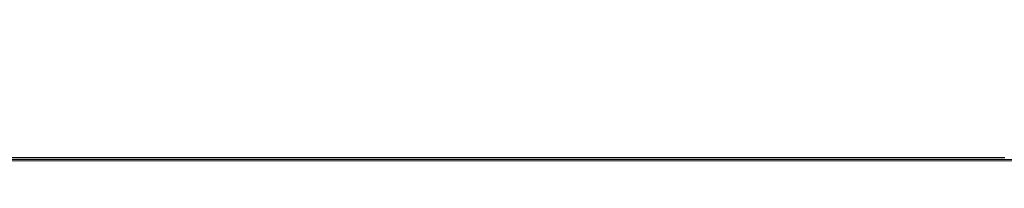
# Model space of a CAD drawing. Header units: millimetres. Extents: x 0 to 1118, y 0 to 864.
# Tile 65 of 139: x 616 to 650, y 166 to 172. Entities that reach past the tile are written whole.
import ezdxf

# ---------------------------------------------------------------- set-up
doc = ezdxf.new("R2010")
doc.units = ezdxf.units.MM
doc.dimstyles.new('SLDDIMSTYLE2', dxfattribs={"dimtxt": 0.18, "dimasz": 3.302, "dimexe": 0, "dimexo": 0.0625, "dimgap": 0, "dimtad": 0, "dimtih": 1, "dimtoh": 1, "dimdec": 0, "dimrnd": 1e-09, "dimzin": 0, "dimdsep": 46, "dimtxsty": 'Standard', "dimsah": 1, "dimcen": 0.09, "dimadec": 0, "dimazin": 0, "dimtfac": 3.302, "dimtdec": 0, "dimtofl": 0, "dimtmove": 0, "dimatfit": 3, "dimfxl": 1, "dimfrac": 2, "dimtolj": 1, "dimtzin": 0, "dimarcsym": 0})

msp = doc.modelspace()

# ---------------------------------------------------------------- linework, layer by layer
at = {"color": 9, "linetype": 'Continuous', "lineweight": 0}
for p, q in [((553.132, 166.898), (684.012, 166.898)), ((594.371, 166.962), (649.898, 166.962)), ((649.898, 166.912), (594.371, 166.912)), ((684.012, 166.848), (553.132, 166.848))]:
    msp.add_line(p, q, dxfattribs=at)

# ---------------------------------------------------------------- leaders
at = {"color": 7, "linetype": 'Continuous', "lineweight": 0}
msp.add_leader([(656.183, 171.748), (646.828, 137.99), (640.478, 137.99)], dimstyle='SLDDIMSTYLE2', dxfattribs=at)

doc.saveas('drawing.dxf')
